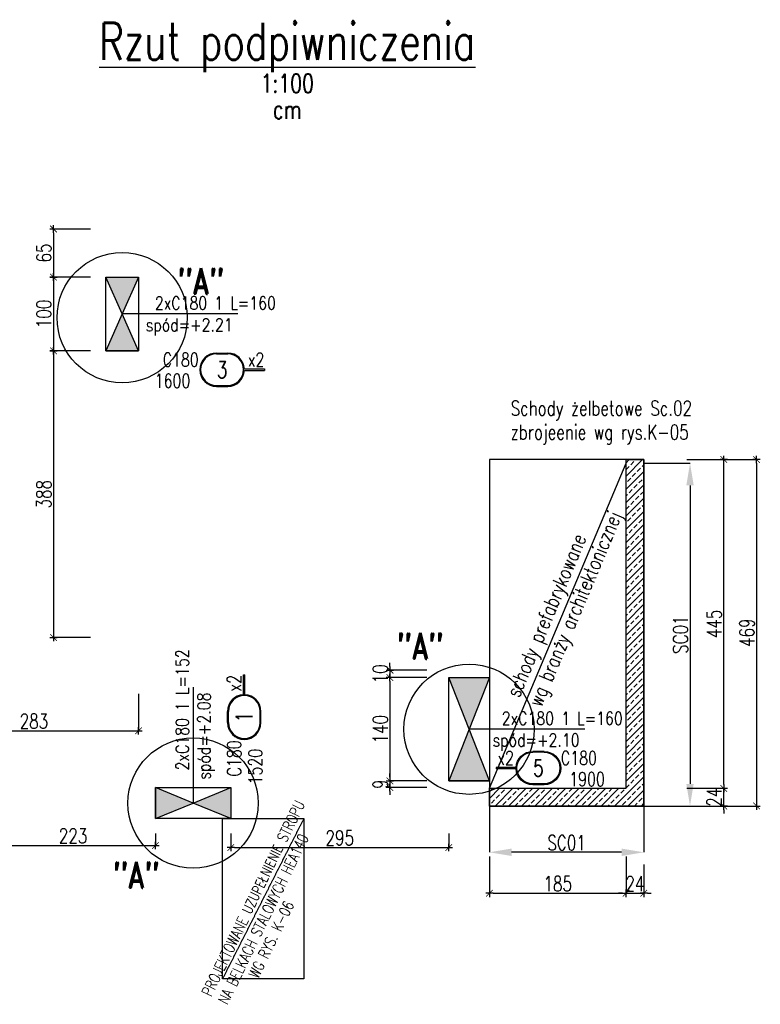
# Model space of a CAD drawing. Header units: millimetres. Extents: x 136919 to 160325, y -19528 to -8134.
# Tile 11 of 22: x 142960 to 143963, y -10653 to -9321. Entities that reach past the tile are written whole.
import ezdxf
from ezdxf.enums import TextEntityAlignment as Align

# ---------------------------------------------------------------- set-up
doc = ezdxf.new("R2010")
doc.units = ezdxf.units.MM
doc.header["$LTSCALE"] = 0.1
doc.linetypes.add('HIDDEN', pattern=[9.525, 6.35, -3.175])
for name, color, linetype in [('tkd_detale', 61, 'Continuous'), ('tkd_hacz', 5, 'Continuous'), ('tkd_nadproże_opis', 7, 'Continuous'), ('tkd_obrys', 3, 'Continuous'), ('tkd_opis', 7, 'Continuous'), ('tkd_opis ścian', 7, 'Continuous'), ('tkd_opisy_pomoce', 140, 'Continuous'), ('tkd_otwory_SC', 33, 'Continuous'), ('tkd_przerywane', 8, 'HIDDEN'), ('tkd_solid_ot_SC', 253, 'Continuous'), ('tkd_stal_opis', 33, 'Continuous'), ('tkd_txt015', 5, 'Continuous'), ('tkd_txt020', 6, 'Continuous'), ('tkd_wym', 1, 'Continuous'), ('tkd_zliczacz', 8, 'Continuous'), ('tkd_żelbet0', 4, 'Continuous')]:
    doc.layers.add(name, color=color, linetype=linetype)
doc.styles.add('TKD_1TXT', font='simplex.shx', dxfattribs={"width": 0.75, "height": 0.25})
doc.styles.add('TKD_2TXT', font='romand.shx', dxfattribs={"width": 0.75, "height": 0.25})
doc.styles.add('tkd_2txt015', font='romand.shx', dxfattribs={"width": 0.75, "height": 15})
doc.styles.add('tkd_2txt020', font='romand.shx', dxfattribs={"width": 0.75, "height": 5})
doc.styles.add('TKD_stal', font='simplex.shx', dxfattribs={"width": 0.75, "height": 0.25, "bigfont": 'bigfont.shx'})
doc.styles.add('tkd_txt0', font='simplex.shx', dxfattribs={"width": 0.75})
doc.styles.add('tkd_zbr1', font='simplex.shx', dxfattribs={"width": 0.75})
doc.styles.add('TXT25', font='simplex.shx', dxfattribs={"width": 0.8})
doc.dimstyles.new('tkd_1-100cm[cm]', dxfattribs={"dimtxt": 20, "dimasz": 5, "dimexe": 0, "dimexo": 20, "dimgap": 3, "dimtad": 1, "dimdec": 1, "dimrnd": 0.5, "dimtxsty": 'tkd_txt0', "dimblk": 'tkd_dim_arrow', "dimcen": 2.5, "dimclrd": 1, "dimclrt": 7, "dimadec": 0, "dimazin": 0, "dimtfac": 1, "dimtdec": 1, "dimtix": 1, "dimtmove": 1, "dimatfit": 3, "dimfxl": 50, "dimfxlon": 1, "dimtvp": 0.02, "dimarcsym": 0})
doc.dimstyles.new('tkd_zakresy_prz', dxfattribs={"dimtxt": 22, "dimasz": 40, "dimexe": 0, "dimexo": 0, "dimgap": 3, "dimtad": 1, "dimdec": 0, "dimrnd": 1, "dimtxsty": 'tkd_zbr1', "dimcen": 2.5, "dimclrt": 7, "dimadec": 0, "dimazin": 0, "dimtfac": 1, "dimtdec": 1, "dimtix": 1, "dimtmove": 1, "dimatfit": 3, "dimfxl": 1, "dimtvp": 0.02, "dimarcsym": 0})

# ---------------------------------------------------------------- blocks, each defined once
blk = doc.blocks.new('tkd_opis_050')
at = {"color": 3, "style": 'TKD_1TXT', "width": 0.75}
blk.add_attdef('NAZWA', text='', height=0.5, dxfattribs=at).set_placement((0.014, 0), align=Align.CENTER)
at = {"color": 7, "style": 'TKD_1TXT', "width": 0.75}
for tag, p in [('UWAGA1', (0.014, -0.443)), ('UWAGA2', (0.014, -0.797)), ('UWAGA3', (0.014, -1.146))]:
    blk.add_attdef(tag, text='', height=0.25, dxfattribs=at).set_placement(p, align=Align.CENTER)
blk = doc.blocks.new('tkd_nadproże_opis')
at = {"color": 1}
blk.add_line((2.239, 0), (0, 0), dxfattribs=at)
at = {"color": 7, "style": 'TXT25', "width": 0.8}
blk.add_attdef('%%RS=', text='', height=0.25, dxfattribs=at).set_placement((1.093, 0.186), align=Align.MIDDLE_RIGHT)
blk.add_attdef('+10.00', text='', height=0.25, dxfattribs=at).set_placement((1.154, 0.186), align=Align.MIDDLE_LEFT)
blk = doc.blocks.new('tkd_stal_wykaz_new')
for p, q in [((0.301, 0.301), (0.504, 0.301)), ((0.301, 0.286), (0.504, 0.286)), ((0.806, 0.013), (1.166, 0.013)), ((1.166, 0.013), (1.166, -0.013)), ((0.806, -0.013), (1.166, -0.013)), ((0.301, -0.286), (0.504, -0.286)), ((0.301, -0.301), (0.504, -0.301))]:
    blk.add_line(p, q)
for centre, radius, start, end in [((0.301, 0), 0.301, 90, 270), ((0.301, 0), 0.286, 90, 270), ((0.504, 0), 0.301, 2.3881, 90), ((0.504, 0), 0.286, 270, 90), ((0.504, 0), 0.301, 270, 357.6119)]:
    blk.add_arc(centre, radius, start, end)
at = {"color": 7, "style": 'TKD_stal', "width": 0.75}
for tag, p in [('PROFIL', (-0.019, 0.056)), ('DŁUGOŚĆ', (-0.171, -0.325))]:
    blk.add_attdef(tag, text='', height=0.25, dxfattribs=at).set_placement(p, align=Align.RIGHT)
blk.add_attdef('OPIS_DODATKOWY', (0.866, 0.056), '', height=0.25, dxfattribs=at)
at = {"color": 2, "style": 'TKD_2TXT', "width": 0.75}
blk.add_attdef('1', text='', height=0.3, dxfattribs=at).set_placement((0.403, 0), align=Align.MIDDLE_CENTER)
at = {"color": 6, "style": 'TKD_stal', "width": 0.75}
blk.add_attdef('UWAGI', text='', height=0.175, dxfattribs=at).set_placement((-0.285, -0.569), align=Align.RIGHT)
at = {"color": 7, "style": 'TKD_stal', "width": 0.75, "flags": 1}
for tag, p in [('STAL', (-0.585, -0.925)), ('SZTUK', (-0.628, -1.283)), ('MASA_JEDN', (-0.628, -1.667)), ('POW_MAL', (-0.628, -2.054)), ('KOMENTARZ', (-0.628, -2.387))]:
    blk.add_attdef(tag, text='', height=0.25, dxfattribs=at).set_placement(p, align=Align.CENTER)
blk = doc.blocks.new('tkd_dim_arrow')
for p, q in [((-1, 0), (1, 0)), ((0, -1), (0, 1))]:
    blk.add_line(p, q)
at = {"const_width": 0.2}
blk.add_lwpolyline([(-0.9, -0.9), (0.9, 0.9)], dxfattribs=at)
blk = doc.blocks.new('*D2556')
at = {"layer": 'DEFPOINTS', "color": 0, "transparency": 16777216}
for p in [(142838.1, -10201.1), (143121.1, -10201.1), (143121.1, -10283.2)]:
    blk.add_point(p, dxfattribs=at)
at = {"layer": 'tkd_wym', "color": 0, "lineweight": -2, "transparency": 16777216}
for p, q in [((142838.1, -10233.2), (142838.1, -10283.2)), ((143121.1, -10233.2), (143121.1, -10283.2))]:
    blk.add_line(p, q, dxfattribs=at)
at = {"layer": 'tkd_wym', "color": 1, "lineweight": -2, "transparency": 16777216}
blk.add_line((142843.1, -10283.2), (143116.1, -10283.2), dxfattribs=at)
at = {"layer": 'tkd_wym', "color": 1, "lineweight": -2, "transparency": 16777216, "xscale": 5, "yscale": 5, "zscale": 5, "rotation": 180}
blk.add_blockref('tkd_dim_arrow', (142838.1, -10283.2), dxfattribs=at)
at = {"layer": 'tkd_wym', "color": 1, "lineweight": -2, "transparency": 16777216, "xscale": 5, "yscale": 5, "zscale": 5}
blk.add_blockref('tkd_dim_arrow', (143121.1, -10283.2), dxfattribs=at)
at = {"layer": 'tkd_wym', "color": 7, "transparency": 16777216, "insert": (142979.6, -10270.2), "char_height": 20, "attachment_point": 5, "style": 'tkd_txt0'}
blk.add_mtext('283', dxfattribs=at)
blk = doc.blocks.new('*D2557')
at = {"layer": 'DEFPOINTS', "color": 0, "transparency": 16777216}
for p in [(143541.1, -10201.1), (143461.5, -10211.1), (143541.1, -10211.1)]:
    blk.add_point(p, dxfattribs=at)
at = {"layer": 'tkd_wym', "color": 1, "lineweight": -2, "transparency": 16777216}
for p, q in [((143461.5, -10196.1), (143461.5, -10191.1)), ((143461.5, -10201.1), (143461.5, -10211.1)), ((143461.5, -10216.1), (143461.5, -10221.1))]:
    blk.add_line(p, q, dxfattribs=at)
at = {"layer": 'tkd_wym', "color": 0, "lineweight": -2, "transparency": 16777216}
for p, q in [((143511.5, -10201.1), (143461.5, -10201.1)), ((143511.5, -10211.1), (143461.5, -10211.1))]:
    blk.add_line(p, q, dxfattribs=at)
at = {"layer": 'tkd_wym', "color": 1, "lineweight": -2, "transparency": 16777216, "xscale": 5, "yscale": 5, "zscale": 5}
for p, rotation in [((143461.5, -10201.1), 270), ((143461.5, -10211.1), 90)]:
    blk.add_blockref('tkd_dim_arrow', p, dxfattribs=dict(at, rotation=rotation))
at = {"layer": 'tkd_wym', "color": 7, "transparency": 16777216, "insert": (143448.5, -10206.1), "char_height": 20, "attachment_point": 5, "rotation": 90, "style": 'tkd_txt0'}
blk.add_mtext('10', dxfattribs=at)
blk = doc.blocks.new('*D2558')
at = {"layer": 'DEFPOINTS', "color": 0, "transparency": 16777216}
for p in [(143541.1, -10211.1), (143461.5, -10351.1), (143541.1, -10351.1)]:
    blk.add_point(p, dxfattribs=at)
at = {"layer": 'tkd_wym', "color": 0, "lineweight": -2, "transparency": 16777216}
for p, q in [((143511.5, -10211.1), (143461.5, -10211.1)), ((143511.5, -10351.1), (143461.5, -10351.1))]:
    blk.add_line(p, q, dxfattribs=at)
at = {"layer": 'tkd_wym', "color": 1, "lineweight": -2, "transparency": 16777216}
blk.add_line((143461.5, -10216.1), (143461.5, -10346.1), dxfattribs=at)
at = {"layer": 'tkd_wym', "color": 1, "lineweight": -2, "transparency": 16777216, "xscale": 5, "yscale": 5, "zscale": 5}
for p, rotation in [((143461.5, -10211.1), 90), ((143461.5, -10351.1), 270)]:
    blk.add_blockref('tkd_dim_arrow', p, dxfattribs=dict(at, rotation=rotation))
at = {"layer": 'tkd_wym', "color": 7, "transparency": 16777216, "insert": (143448.5, -10281.1), "char_height": 20, "attachment_point": 5, "rotation": 90, "style": 'tkd_txt0'}
blk.add_mtext('140', dxfattribs=at)
blk = doc.blocks.new('*D2559')
at = {"layer": 'DEFPOINTS', "color": 0, "transparency": 16777216}
for p in [(143541.1, -10351.1), (143461.5, -10360.1), (143541.1, -10360.1)]:
    blk.add_point(p, dxfattribs=at)
at = {"layer": 'tkd_wym', "color": 1, "lineweight": -2, "transparency": 16777216}
for p, q in [((143461.5, -10346.1), (143461.5, -10341.1)), ((143461.5, -10351.1), (143461.5, -10360.1)), ((143461.5, -10365.1), (143461.5, -10370.1))]:
    blk.add_line(p, q, dxfattribs=at)
at = {"layer": 'tkd_wym', "color": 0, "lineweight": -2, "transparency": 16777216}
for p, q in [((143511.5, -10351.1), (143461.5, -10351.1)), ((143511.5, -10360.1), (143461.5, -10360.1))]:
    blk.add_line(p, q, dxfattribs=at)
at = {"layer": 'tkd_wym', "color": 1, "lineweight": -2, "transparency": 16777216, "xscale": 5, "yscale": 5, "zscale": 5}
for p, rotation in [((143461.5, -10351.1), 270), ((143461.5, -10360.1), 90)]:
    blk.add_blockref('tkd_dim_arrow', p, dxfattribs=dict(at, rotation=rotation))
at = {"layer": 'tkd_wym', "color": 7, "transparency": 16777216, "insert": (143448.5, -10355.6), "char_height": 20, "attachment_point": 5, "rotation": 90, "style": 'tkd_txt0'}
blk.add_mtext('9', dxfattribs=at)
blk = doc.blocks.new('*D2560')
at = {"layer": 'DEFPOINTS', "color": 0, "transparency": 16777216}
for p in [(143077.1, -9604.1), (143006.1, -9669.1), (143077.1, -9669.1)]:
    blk.add_point(p, dxfattribs=at)
at = {"layer": 'tkd_wym', "color": 0, "lineweight": -2, "transparency": 16777216}
for p, q in [((143056.1, -9604.1), (143006.1, -9604.1)), ((143056.1, -9669.1), (143006.1, -9669.1))]:
    blk.add_line(p, q, dxfattribs=at)
at = {"layer": 'tkd_wym', "color": 1, "lineweight": -2, "transparency": 16777216}
blk.add_line((143006.1, -9609.1), (143006.1, -9664.1), dxfattribs=at)
at = {"layer": 'tkd_wym', "color": 1, "lineweight": -2, "transparency": 16777216, "xscale": 5, "yscale": 5, "zscale": 5}
for p, rotation in [((143006.1, -9604.1), 90), ((143006.1, -9669.1), 270)]:
    blk.add_blockref('tkd_dim_arrow', p, dxfattribs=dict(at, rotation=rotation))
at = {"layer": 'tkd_wym', "color": 7, "transparency": 16777216, "insert": (142993.1, -9636.6), "char_height": 20, "attachment_point": 5, "rotation": 90, "style": 'tkd_txt0'}
blk.add_mtext('65', dxfattribs=at)
blk = doc.blocks.new('*D2561')
at = {"layer": 'DEFPOINTS', "color": 0, "transparency": 16777216}
for p in [(143077.1, -9669.1), (143006.1, -9769.1), (143077.1, -9769.1)]:
    blk.add_point(p, dxfattribs=at)
at = {"layer": 'tkd_wym', "color": 0, "lineweight": -2, "transparency": 16777216}
for p, q in [((143056.1, -9669.1), (143006.1, -9669.1)), ((143056.1, -9769.1), (143006.1, -9769.1))]:
    blk.add_line(p, q, dxfattribs=at)
at = {"layer": 'tkd_wym', "color": 1, "lineweight": -2, "transparency": 16777216}
blk.add_line((143006.1, -9674.1), (143006.1, -9764.1), dxfattribs=at)
at = {"layer": 'tkd_wym', "color": 1, "lineweight": -2, "transparency": 16777216, "xscale": 5, "yscale": 5, "zscale": 5}
for p, rotation in [((143006.1, -9669.1), 90), ((143006.1, -9769.1), 270)]:
    blk.add_blockref('tkd_dim_arrow', p, dxfattribs=dict(at, rotation=rotation))
at = {"layer": 'tkd_wym', "color": 7, "transparency": 16777216, "insert": (142993.1, -9719.1), "char_height": 20, "attachment_point": 5, "rotation": 90, "style": 'tkd_txt0'}
blk.add_mtext('100', dxfattribs=at)
blk = doc.blocks.new('*D2562')
at = {"layer": 'DEFPOINTS', "color": 0, "transparency": 16777216}
for p in [(143077.1, -9769.1), (143006.1, -10157.1), (143077.1, -10157.1)]:
    blk.add_point(p, dxfattribs=at)
at = {"layer": 'tkd_wym', "color": 0, "lineweight": -2, "transparency": 16777216}
for p, q in [((143056.1, -9769.1), (143006.1, -9769.1)), ((143056.1, -10157.1), (143006.1, -10157.1))]:
    blk.add_line(p, q, dxfattribs=at)
at = {"layer": 'tkd_wym', "color": 1, "lineweight": -2, "transparency": 16777216}
blk.add_line((143006.1, -9774.1), (143006.1, -10152.1), dxfattribs=at)
at = {"layer": 'tkd_wym', "color": 1, "lineweight": -2, "transparency": 16777216, "xscale": 5, "yscale": 5, "zscale": 5}
for p, rotation in [((143006.1, -9769.1), 90), ((143006.1, -10157.1), 270)]:
    blk.add_blockref('tkd_dim_arrow', p, dxfattribs=dict(at, rotation=rotation))
at = {"layer": 'tkd_wym', "color": 7, "transparency": 16777216, "insert": (142993.1, -9963.1), "char_height": 20, "attachment_point": 5, "rotation": 90, "style": 'tkd_txt0'}
blk.add_mtext('388', dxfattribs=at)
blk = doc.blocks.new('*D2569')
at = {"layer": 'DEFPOINTS', "color": 0, "transparency": 16777216}
for p in [(142921.1, -10402.1), (143144.1, -10402.1), (143144.1, -10438.5)]:
    blk.add_point(p, dxfattribs=at)
at = {"layer": 'tkd_wym', "color": 0, "lineweight": -2, "transparency": 16777216}
for p, q in [((142921.1, -10422.1), (142921.1, -10438.5)), ((143144.1, -10422.1), (143144.1, -10438.5))]:
    blk.add_line(p, q, dxfattribs=at)
at = {"layer": 'tkd_wym', "color": 1, "lineweight": -2, "transparency": 16777216}
blk.add_line((142926.1, -10438.5), (143139.1, -10438.5), dxfattribs=at)
at = {"layer": 'tkd_wym', "color": 1, "lineweight": -2, "transparency": 16777216, "xscale": 5, "yscale": 5, "zscale": 5, "rotation": 180}
blk.add_blockref('tkd_dim_arrow', (142921.1, -10438.5), dxfattribs=at)
at = {"layer": 'tkd_wym', "color": 1, "lineweight": -2, "transparency": 16777216, "xscale": 5, "yscale": 5, "zscale": 5}
blk.add_blockref('tkd_dim_arrow', (143144.1, -10438.5), dxfattribs=at)
at = {"layer": 'tkd_wym', "color": 7, "transparency": 16777216, "insert": (143032.6, -10425.5), "char_height": 20, "attachment_point": 5, "style": 'tkd_txt0'}
blk.add_mtext('223', dxfattribs=at)
blk = doc.blocks.new('*D2570')
at = {"layer": 'DEFPOINTS', "color": 0, "transparency": 16777216}
for p in [(143246.1, -10402.1), (143541.1, -10402.1), (143541.1, -10441.3)]:
    blk.add_point(p, dxfattribs=at)
at = {"layer": 'tkd_wym', "color": 0, "lineweight": -2, "transparency": 16777216}
for p, q in [((143246.1, -10422.1), (143246.1, -10441.3)), ((143541.1, -10422.1), (143541.1, -10441.3))]:
    blk.add_line(p, q, dxfattribs=at)
at = {"layer": 'tkd_wym', "color": 1, "lineweight": -2, "transparency": 16777216}
blk.add_line((143251.1, -10441.3), (143536.1, -10441.3), dxfattribs=at)
at = {"layer": 'tkd_wym', "color": 1, "lineweight": -2, "transparency": 16777216, "xscale": 5, "yscale": 5, "zscale": 5, "rotation": 180}
blk.add_blockref('tkd_dim_arrow', (143246.1, -10441.3), dxfattribs=at)
at = {"layer": 'tkd_wym', "color": 1, "lineweight": -2, "transparency": 16777216, "xscale": 5, "yscale": 5, "zscale": 5}
blk.add_blockref('tkd_dim_arrow', (143541.1, -10441.3), dxfattribs=at)
at = {"layer": 'tkd_wym', "color": 7, "transparency": 16777216, "insert": (143393.6, -10428.3), "char_height": 20, "attachment_point": 5, "style": 'tkd_txt0'}
blk.add_mtext('295', dxfattribs=at)
blk = doc.blocks.new('*D2571')
at = {"layer": 'DEFPOINTS', "color": 0, "transparency": 16777216}
for p in [(143596.1, -10420.4), (143781.1, -10420.4), (143781.1, -10503.2)]:
    blk.add_point(p, dxfattribs=at)
at = {"layer": 'tkd_wym', "color": 0, "lineweight": -2, "transparency": 16777216}
for p, q in [((143596.1, -10453.2), (143596.1, -10503.2)), ((143781.1, -10453.2), (143781.1, -10503.2))]:
    blk.add_line(p, q, dxfattribs=at)
at = {"layer": 'tkd_wym', "color": 1, "lineweight": -2, "transparency": 16777216}
blk.add_line((143601.1, -10503.2), (143776.1, -10503.2), dxfattribs=at)
at = {"layer": 'tkd_wym', "color": 1, "lineweight": -2, "transparency": 16777216, "xscale": 5, "yscale": 5, "zscale": 5, "rotation": 180}
blk.add_blockref('tkd_dim_arrow', (143596.1, -10503.2), dxfattribs=at)
at = {"layer": 'tkd_wym', "color": 1, "lineweight": -2, "transparency": 16777216, "xscale": 5, "yscale": 5, "zscale": 5}
blk.add_blockref('tkd_dim_arrow', (143781.1, -10503.2), dxfattribs=at)
at = {"layer": 'tkd_wym', "color": 7, "transparency": 16777216, "insert": (143688.6, -10490.2), "char_height": 20, "attachment_point": 5, "style": 'tkd_txt0'}
blk.add_mtext('185', dxfattribs=at)
blk = doc.blocks.new('*D2572')
at = {"layer": 'DEFPOINTS', "color": 0, "transparency": 16777216}
for p in [(143781.1, -10420.4), (143805.1, -10444.4), (143805.1, -10503.2)]:
    blk.add_point(p, dxfattribs=at)
at = {"layer": 'tkd_wym', "color": 0, "lineweight": -2, "transparency": 16777216}
for p, q in [((143781.1, -10453.2), (143781.1, -10503.2)), ((143805.1, -10464.4), (143805.1, -10503.2))]:
    blk.add_line(p, q, dxfattribs=at)
at = {"layer": 'tkd_wym', "color": 1, "lineweight": -2, "transparency": 16777216}
for p, q in [((143776.1, -10503.2), (143771.1, -10503.2)), ((143781.1, -10503.2), (143805.1, -10503.2)), ((143810.1, -10503.2), (143815.1, -10503.2))]:
    blk.add_line(p, q, dxfattribs=at)
at = {"layer": 'tkd_wym', "color": 1, "lineweight": -2, "transparency": 16777216, "xscale": 5, "yscale": 5, "zscale": 5}
blk.add_blockref('tkd_dim_arrow', (143781.1, -10503.2), dxfattribs=at)
at = {"layer": 'tkd_wym', "color": 1, "lineweight": -2, "transparency": 16777216, "xscale": 5, "yscale": 5, "zscale": 5, "rotation": 180}
blk.add_blockref('tkd_dim_arrow', (143805.1, -10503.2), dxfattribs=at)
at = {"layer": 'tkd_wym', "color": 7, "transparency": 16777216, "insert": (143793.1, -10490.2), "char_height": 20, "attachment_point": 5, "style": 'tkd_txt0'}
blk.add_mtext('24', dxfattribs=at)
blk = doc.blocks.new('*D2573')
at = {"layer": 'DEFPOINTS', "color": 0, "transparency": 16777216}
for p in [(143801, -10361.1), (143913.4, -10361.1), (143825, -10385.1)]:
    blk.add_point(p, dxfattribs=at)
at = {"layer": 'tkd_wym', "color": 1, "lineweight": -2, "transparency": 16777216}
for p, q in [((143913.4, -10356.1), (143913.4, -10351.1)), ((143913.4, -10385.1), (143913.4, -10361.1)), ((143913.4, -10390.1), (143913.4, -10395.1))]:
    blk.add_line(p, q, dxfattribs=at)
at = {"layer": 'tkd_wym', "color": 0, "lineweight": -2, "transparency": 16777216}
for p, q in [((143863.4, -10361.1), (143913.4, -10361.1)), ((143863.4, -10385.1), (143913.4, -10385.1))]:
    blk.add_line(p, q, dxfattribs=at)
at = {"layer": 'tkd_wym', "color": 1, "lineweight": -2, "transparency": 16777216, "xscale": 5, "yscale": 5, "zscale": 5}
for p, rotation in [((143913.4, -10361.1), 270), ((143913.4, -10385.1), 90)]:
    blk.add_blockref('tkd_dim_arrow', p, dxfattribs=dict(at, rotation=rotation))
at = {"layer": 'tkd_wym', "color": 7, "transparency": 16777216, "insert": (143900.4, -10373.1), "char_height": 20, "attachment_point": 5, "rotation": 90, "style": 'tkd_txt0'}
blk.add_mtext('24', dxfattribs=at)
blk = doc.blocks.new('*D2574')
at = {"layer": 'DEFPOINTS', "color": 0, "transparency": 16777216}
for p in [(143805.1, -9916.1), (143913.4, -9916.1), (143825, -10361.1)]:
    blk.add_point(p, dxfattribs=at)
at = {"layer": 'tkd_wym', "color": 0, "lineweight": -2, "transparency": 16777216}
for p, q in [((143863.4, -9916.1), (143913.4, -9916.1)), ((143863.4, -10361.1), (143913.4, -10361.1))]:
    blk.add_line(p, q, dxfattribs=at)
at = {"layer": 'tkd_wym', "color": 1, "lineweight": -2, "transparency": 16777216}
blk.add_line((143913.4, -10356.1), (143913.4, -9921.1), dxfattribs=at)
at = {"layer": 'tkd_wym', "color": 1, "lineweight": -2, "transparency": 16777216, "xscale": 5, "yscale": 5, "zscale": 5}
for p, rotation in [((143913.4, -9916.1), 90), ((143913.4, -10361.1), 270)]:
    blk.add_blockref('tkd_dim_arrow', p, dxfattribs=dict(at, rotation=rotation))
at = {"layer": 'tkd_wym', "color": 7, "transparency": 16777216, "insert": (143900.4, -10138.6), "char_height": 20, "attachment_point": 5, "rotation": 90, "style": 'tkd_txt0'}
blk.add_mtext('445', dxfattribs=at)
blk = doc.blocks.new('*D2575')
at = {"layer": 'DEFPOINTS', "color": 0, "transparency": 16777216}
for p in [(143805.1, -9916.1), (143825, -10385.1), (143957.8, -10385.1)]:
    blk.add_point(p, dxfattribs=at)
at = {"layer": 'tkd_wym', "color": 0, "lineweight": -2, "transparency": 16777216}
for p, q in [((143907.8, -9916.1), (143957.8, -9916.1)), ((143907.8, -10385.1), (143957.8, -10385.1))]:
    blk.add_line(p, q, dxfattribs=at)
at = {"layer": 'tkd_wym', "color": 1, "lineweight": -2, "transparency": 16777216}
blk.add_line((143957.8, -9921.1), (143957.8, -10380.1), dxfattribs=at)
at = {"layer": 'tkd_wym', "color": 1, "lineweight": -2, "transparency": 16777216, "xscale": 5, "yscale": 5, "zscale": 5}
for p, rotation in [((143957.8, -9916.1), 90), ((143957.8, -10385.1), 270)]:
    blk.add_blockref('tkd_dim_arrow', p, dxfattribs=dict(at, rotation=rotation))
at = {"layer": 'tkd_wym', "color": 7, "transparency": 16777216, "insert": (143944.8, -10150.6), "char_height": 20, "attachment_point": 5, "rotation": 90, "style": 'tkd_txt0'}
blk.add_mtext('469', dxfattribs=at)
blk = doc.blocks.new('*D2595')
at = {"layer": 'DEFPOINTS', "color": 0, "transparency": 16777216}
for p in [(143805.1, -9921.1), (143805.1, -10385.1), (143867.7, -10385.1, 0)]:
    blk.add_point(p, dxfattribs=at)
at = {"layer": 'tkd_opis ścian', "color": 0, "lineweight": -2, "transparency": 16777216}
for p, q in [((143805.1, -9921.1, 0), (143867.7, -9921.1, 0)), ((143867.7, -9951.1, 0), (143867.7, -10355.1, 0)), ((143805.1, -10385.1, 0), (143867.7, -10385.1, 0))]:
    blk.add_line(p, q, dxfattribs=at)
at = {"layer": 'tkd_opis ścian', "color": 0, "transparency": 16777216}
for points in [[(143862.7, -9951.1, 0), (143872.7, -9951.1, 0), (143867.7, -9921.1, 0)], [(143862.7, -10355.1, 0), (143872.7, -10355.1, 0), (143867.7, -10385.1, 0)]]:
    blk.add_solid(points, dxfattribs=at)
at = {"layer": 'tkd_opis ścian', "color": 7, "transparency": 16777216, "insert": (143854.7, -10153.1, 0), "char_height": 20, "attachment_point": 5, "rotation": 90, "style": 'tkd_zbr1'}
blk.add_mtext('SC01', dxfattribs=at)
blk = doc.blocks.new('*D2596')
at = {"layer": 'DEFPOINTS', "color": 0, "transparency": 16777216}
for p in [(143596.1, -10385.1, 0), (143805.1, -10385.1), (143596.1, -10447.7, 0)]:
    blk.add_point(p, dxfattribs=at)
at = {"layer": 'tkd_opis ścian', "color": 0, "lineweight": -2, "transparency": 16777216}
for p, q in [((143596.1, -10385.1, 0), (143596.1, -10447.7, 0)), ((143805.1, -10385.1, 0), (143805.1, -10447.7, 0)), ((143775.1, -10447.7, 0), (143626.1, -10447.7, 0))]:
    blk.add_line(p, q, dxfattribs=at)
at = {"layer": 'tkd_opis ścian', "color": 0, "transparency": 16777216}
for points in [[(143626.1, -10442.7, 0), (143626.1, -10452.7, 0), (143596.1, -10447.7, 0)], [(143775.1, -10442.7, 0), (143775.1, -10452.7, 0), (143805.1, -10447.7, 0)]]:
    blk.add_solid(points, dxfattribs=at)
at = {"layer": 'tkd_opis ścian', "color": 7, "transparency": 16777216, "insert": (143700.6, -10434.7, 0), "char_height": 20, "attachment_point": 5, "style": 'tkd_zbr1'}
blk.add_mtext('SC01', dxfattribs=at)
blk = doc.blocks.new('tkd_zliczacz')
at = {"color": 2, "style": 'TKD_2TXT', "width": 0.75}
blk.add_attdef('NAZWA', text='', height=0.35, dxfattribs=at).set_placement((0.033, 0.463), align=Align.CENTER)
at = {"color": 7, "style": 'TKD_1TXT', "width": 0.75}
blk.add_attdef('UWAGA', text='', height=0.25, dxfattribs=at).set_placement((0.033, 0.02), align=Align.CENTER)
at = {"color": 7, "style": 'TKD_1TXT', "width": 0.75, "flags": 1}
blk.add_attdef('SZTUK', text='', height=0.25, dxfattribs=at).set_placement((0.033, -0.334), align=Align.CENTER)

msp = doc.modelspace()

# ---------------------------------------------------------------- hatches: boundary and pattern name
at = {"layer": 'tkd_hacz'}
h = msp.add_hatch(dxfattribs=at)
h.set_pattern_fill('ANSI33', color=256, scale=2)
h.set_pattern_definition([(45, (-417.594, -1e-10), (-8.9802561, 8.9802561), []), (45, (-408.613, -1e-10), (-8.9802561, 8.9802561), [6.35, -3.175])])
h.paths.add_polyline_path([(143805.07, -9916.1), (143781.07, -9916.1), (143781.07, -10361.1), (143596.07, -10361.1), (143596.07, -10385.1), (143805.07, -10385.1)])
at = {"layer": 'tkd_solid_ot_SC'}
h = msp.add_hatch(color=256, dxfattribs=at)
h.dxf.hatch_style = 1
h.paths.add_polyline_path([(143077.07, -9669.1), (143121.07, -9669.1), (143099.07, -9719.1)])
h = msp.add_hatch(color=256, dxfattribs=at)
h.dxf.hatch_style = 1
h.paths.add_polyline_path([(143077.07, -9769.1), (143121.07, -9769.1), (143099.07, -9719.1)])
h = msp.add_hatch(color=256, dxfattribs=at)
h.dxf.hatch_style = 1
h.paths.add_polyline_path([(143541.07, -10211.1), (143596.07, -10211.1), (143568.57, -10281.1)])
h = msp.add_hatch(color=256, dxfattribs=at)
h.dxf.hatch_style = 1
h.paths.add_polyline_path([(143541.07, -10351.1), (143596.07, -10351.1), (143568.57, -10281.1)])
h = msp.add_hatch(color=256, dxfattribs=at)
h.dxf.hatch_style = 1
h.paths.add_polyline_path([(143144.07, -10360.1), (143144.07, -10402.1), (143195.07, -10381.1)])
h = msp.add_hatch(color=256, dxfattribs=at)
h.dxf.hatch_style = 1
h.paths.add_polyline_path([(143246.07, -10360.1), (143246.07, -10402.1), (143195.07, -10381.1)])

# ---------------------------------------------------------------- linework, layer by layer
at = {"layer": 'tkd_detale'}
for centre in [(143099.07, -9724.1), (143568.57, -10281.1), (143195.07, -10381.1)]:
    msp.add_circle(centre, 88.15, dxfattribs=at)
at = {"layer": 'tkd_obrys'}
msp.add_lwpolyline([(143235.07, -10619.1), (143235.07, -10402.1), (143345.07, -10402.1), (143345.07, -10619.1), (143235.07, -10619.1)], dxfattribs=at)
at = {"layer": 'tkd_opisy_pomoce'}
msp.add_line((143596.07, -10361.1), (143781.07, -9921.1), dxfattribs=at)
at = {"layer": 'tkd_otwory_SC'}
for points in [[(143077.07, -9769.1), (143077.07, -9669.1), (143121.07, -9669.1), (143121.07, -9769.1), (143077.07, -9769.1)], [(143077.07, -9669.1), (143121.07, -9669.1), (143099.07, -9719.1), (143077.07, -9669.1)], [(143077.07, -9769.1), (143121.07, -9769.1), (143099.07, -9719.1), (143077.07, -9769.1)], [(143541.07, -10351.1), (143541.07, -10211.1), (143596.07, -10211.1), (143596.07, -10351.1), (143541.07, -10351.1)], [(143541.07, -10211.1), (143596.07, -10211.1), (143568.57, -10281.1), (143541.07, -10211.1)], [(143541.07, -10351.1), (143596.07, -10351.1), (143568.57, -10281.1), (143541.07, -10351.1)], [(143144.07, -10360.1), (143246.07, -10360.1), (143246.07, -10402.1), (143144.07, -10402.1), (143144.07, -10360.1)], [(143144.07, -10360.1), (143144.07, -10402.1), (143195.07, -10381.1), (143144.07, -10360.1)], [(143246.07, -10360.1), (143246.07, -10402.1), (143195.07, -10381.1), (143246.07, -10360.1)]]:
    msp.add_lwpolyline(points, dxfattribs=at)
at = {"layer": 'tkd_przerywane'}
msp.add_lwpolyline([(143235.07, -10619.1), (143345.07, -10402.1)], dxfattribs=at)
at = {"layer": 'tkd_żelbet0'}
msp.add_lwpolyline([(143596.07, -10361.1), (143781.07, -10361.1), (143781.07, -9916.1), (143805.07, -9916.1), (143805.07, -10385.1), (143596.07, -10385.1), (143596.07, -10361.1)], dxfattribs=at)
at = {"layer": 'tkd_żelbet0', "elevation": 0}
msp.add_lwpolyline([(143596.07, -10385.1), (143805.07, -10385.1), (143805.07, -9916.1), (143596.07, -9916.1)], close=True, dxfattribs=at)

# ---------------------------------------------------------------- block references
at = {"layer": 'tkd_nadproże_opis'}
ref = msp.add_blockref('tkd_nadproże_opis', (143099.07, -9719.1), dxfattribs=dict(at, xscale=70.00000000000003, yscale=70.00000000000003, zscale=70.00000000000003))
ref.add_attrib('+10.00', 'spód=+2.21', dxfattribs={"layer": '0', "color": 7, "height": 17.5, "style": 'TXT25', "width": 0.8}).set_placement((143131.07, -9733.85), align=Align.MIDDLE_LEFT)
ref.add_attrib('%%RS=', '2xC180 1 L=160', dxfattribs={"layer": '0', "color": 7, "height": 17.5, "style": 'TXT25', "width": 0.8}).set_placement((143307.17, -9704.4), align=Align.MIDDLE_RIGHT)
ref = msp.add_blockref('tkd_nadproże_opis', (143195.07, -10381.1), dxfattribs=dict(at, xscale=70.00000000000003, yscale=70.00000000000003, zscale=70.00000000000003, rotation=90))
ref.add_attrib('+10.00', 'spód=+2.08', dxfattribs={"layer": '0', "color": 7, "height": 17.5, "rotation": 90, "style": 'TXT25', "width": 0.8}).set_placement((143209.82, -10349.1), align=Align.MIDDLE_LEFT)
ref.add_attrib('%%RS=', '2xC180 1 L=152', dxfattribs={"layer": '0', "color": 7, "height": 17.5, "rotation": 90, "style": 'TXT25', "width": 0.8}).set_placement((143180.38, -10173), align=Align.MIDDLE_RIGHT)
ref = msp.add_blockref('tkd_nadproże_opis', (143568.57, -10281.1), dxfattribs=dict(at, xscale=70.00000000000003, yscale=70.00000000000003, zscale=70.00000000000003))
ref.add_attrib('+10.00', 'spód=+2.10', dxfattribs={"layer": '0', "color": 7, "height": 17.5, "style": 'TXT25', "width": 0.8}).set_placement((143600.57, -10295.85), align=Align.MIDDLE_LEFT)
ref.add_attrib('%%RS=', '2xC180 1 L=160', dxfattribs={"layer": '0', "color": 7, "height": 17.5, "style": 'TXT25', "width": 0.8}).set_placement((143776.67, -10266.4), align=Align.MIDDLE_RIGHT)
at = {"layer": 'tkd_opis'}
ref = msp.add_blockref('tkd_opis_050', (143321.03, -9375.12), dxfattribs=dict(at, xscale=100, yscale=100, zscale=100))
ref.add_attrib('NAZWA', '%%uRzut podpiwniczenia', dxfattribs={"layer": '0', "color": 3, "height": 50, "style": 'TKD_1TXT', "width": 0.75}).set_placement((143322.46, -9375.11), align=Align.CENTER)
ref.add_attrib('UWAGA1', '1:100', dxfattribs={"layer": '0', "color": 7, "height": 25, "style": 'TKD_1TXT', "width": 0.75}).set_placement((143322.46, -9419.45), align=Align.CENTER)
ref.add_attrib('UWAGA2', 'cm', dxfattribs={"layer": '0', "color": 7, "height": 25, "style": 'TKD_1TXT', "width": 0.75}).set_placement((143322.46, -9454.86), align=Align.CENTER)
at = {"layer": 'tkd_stal_opis', "xscale": 75, "yscale": 75, "zscale": 75}
msp.add_blockref('tkd_stal_wykaz_new', (143204.17, -9794.53), dxfattribs=at).add_auto_attribs({'PROFIL': 'C180', '1': '3', 'DŁUGOŚĆ': '1600', 'OPIS_DODATKOWY': 'x2'})
at = {"layer": 'tkd_stal_opis', "xscale": 75, "yscale": 75, "zscale": 75, "rotation": 90}
msp.add_blockref('tkd_stal_wykaz_new', (143264.3, -10294.82), dxfattribs=at).add_auto_attribs({'PROFIL': 'C180', '1': '1', 'DŁUGOŚĆ': '1520', 'OPIS_DODATKOWY': 'x2'})
at = {"layer": 'tkd_stal_opis'}
ref = msp.add_blockref('tkd_stal_wykaz_new', (143692.72, -10333.68), dxfattribs=dict(at, xscale=-75, yscale=75, zscale=75))
ref.add_attrib('PROFIL', 'C180', dxfattribs={"layer": '0', "color": 7, "height": 18.75, "style": 'TKD_stal', "width": 0.75}).set_placement((143741.72, -10329.47), align=Align.RIGHT)
ref.add_attrib('1', '5', dxfattribs={"layer": '0', "color": 2, "height": 22.5, "style": 'TKD_2TXT', "width": 0.75}).set_placement((143662.5, -10333.68), align=Align.MIDDLE_CENTER)
ref.add_attrib('DŁUGOŚĆ', '1900', dxfattribs={"layer": '0', "color": 7, "height": 18.75, "style": 'TKD_stal', "width": 0.75}).set_placement((143752.42, -10358.02), align=Align.RIGHT)
ref.add_attrib('OPIS_DODATKOWY', 'x2', (143607.01, -10329.47), dxfattribs={"layer": '0', "color": 7, "height": 18.75, "style": 'TKD_stal', "width": 0.75})
at = {"layer": 'tkd_zliczacz'}
ref = msp.add_blockref('tkd_zliczacz', (143202.24, -9738.28), dxfattribs=dict(at, xscale=100, yscale=100, zscale=100))
ref.add_attrib('NAZWA', '"A"', dxfattribs={"layer": '0', "color": 2, "height": 35, "style": 'TKD_2TXT', "width": 0.75}).set_placement((143205.56, -9691.94), align=Align.CENTER)
ref = msp.add_blockref('tkd_zliczacz', (143498.93, -10232.02), dxfattribs=dict(at, xscale=100, yscale=100, zscale=100))
ref.add_attrib('NAZWA', '"A"', dxfattribs={"layer": '0', "color": 2, "height": 35, "style": 'TKD_2TXT', "width": 0.75}).set_placement((143502.25, -10185.68), align=Align.CENTER)
ref = msp.add_blockref('tkd_zliczacz', (143114.71, -10542.05), dxfattribs=dict(at, xscale=100, yscale=100, zscale=100))
ref.add_attrib('NAZWA', '"A"', dxfattribs={"layer": '0', "color": 2, "height": 35, "style": 'TKD_2TXT', "width": 0.75}).set_placement((143118.04, -10495.72), align=Align.CENTER)

# ---------------------------------------------------------------- texts
at = {"layer": 'tkd_txt015', "style": 'tkd_2txt015', "width": 0.75}
for s, p in [('PROJEKTOWANE UZUPEŁNIENIE STROPU', (143219.62, -10644.2)), ('NA BELKACH STALOWYCH HEA140', (143241.46, -10654.83)), ('WG RYS. K-06', (143283.1, -10619.57))]:
    msp.add_text(s, height=15, rotation=64.0383, dxfattribs=at).set_placement(p)
at = {"layer": 'tkd_txt020', "style": 'tkd_2txt020', "width": 0.75}
for s, p in [('Schody żelbetowe Sc.02', (143624.91, -9856.57)), ('zbrojeenie wg rys.K-05', (143624.91, -9888.96))]:
    msp.add_text(s, height=20, dxfattribs=at).set_placement(p)
for s, p in [('wg branży architektonicznej', (143666.23, -10252.18)), ('schody prefabrykowane', (143636.38, -10239.63))]:
    msp.add_text(s, height=20, rotation=67.19546, dxfattribs=at).set_placement(p)

# ---------------------------------------------------------------- dimensions: what is measured, and where the dimension line sits
at = {"layer": 'tkd_opis ścian'}
for base, p1, p2, angle, picture, middle in [((143867.66, -10385.1, 0), (143805.07, -9921.1), (143805.07, -10385.1), 270, '*D2595', (143854.66, -10153.1, 0)), ((143596.07, -10447.68, 0), (143805.07, -10385.1), (143596.07, -10385.1, 0), 180, '*D2596', (143700.57, -10434.68, 0))]:
    dim = msp.add_linear_dim(base=base, p1=p1, p2=p2, angle=angle, text='SC01', dimstyle='tkd_zakresy_prz', override={"dimtxt": 20, "dimasz": 30}, dxfattribs=at)
    dim.commit()
    dim.dimension.update_dxf_attribs({"geometry": picture, "text_midpoint": middle})
at = {"layer": 'tkd_wym'}
for base, p1, p2, picture, middle in [((143006.15, -9669.1), (143077.07, -9604.1), (143077.07, -9669.1), '*D2560', (142993.15, -9636.6)), ((143006.15, -9769.1), (143077.07, -9669.1), (143077.07, -9769.1), '*D2561', (142993.15, -9719.1)), ((143006.15, -10157.1), (143077.07, -9769.1), (143077.07, -10157.1), '*D2562', (142993.15, -9963.1)), ((143913.41, -9916.1), (143825.04, -10361.1), (143805.07, -9916.1), '*D2574', (143900.41, -10138.6)), ((143957.85, -10385.1), (143805.07, -9916.1), (143825.04, -10385.1), '*D2575', (143944.85, -10150.6)), ((143461.51, -10211.1), (143541.07, -10201.1), (143541.07, -10211.1), '*D2557', (143448.51, -10206.1)), ((143461.51, -10351.1), (143541.07, -10211.1), (143541.07, -10351.1), '*D2558', (143448.51, -10281.1)), ((143461.51, -10360.1), (143541.07, -10351.1), (143541.07, -10360.1), '*D2559', (143448.51, -10355.6)), ((143913.41, -10361.1), (143825.04, -10385.1), (143801.04, -10361.1), '*D2573', (143900.41, -10373.1))]:
    dim = msp.add_linear_dim(base=base, p1=p1, p2=p2, angle=90, dimstyle='tkd_1-100cm[cm]', dxfattribs=at)
    dim.commit()
    dim.dimension.update_dxf_attribs({"geometry": picture, "text_midpoint": middle})
for base, p1, p2, picture, middle in [((143121.07, -10283.25), (142838.07, -10201.1), (143121.07, -10201.1), '*D2556', (142979.57, -10270.25)), ((143144.07, -10438.45), (142921.07, -10402.1), (143144.07, -10402.1), '*D2569', (143032.57, -10425.45)), ((143541.07, -10441.33), (143246.07, -10402.1), (143541.07, -10402.1), '*D2570', (143393.57, -10428.33)), ((143781.07, -10503.18), (143596.07, -10420.42), (143781.07, -10420.42), '*D2571', (143688.57, -10490.18)), ((143805.07, -10503.18), (143781.07, -10420.42), (143805.07, -10444.42), '*D2572', (143793.07, -10490.18))]:
    dim = msp.add_linear_dim(base=base, p1=p1, p2=p2, dimstyle='tkd_1-100cm[cm]', dxfattribs=at)
    dim.commit()
    dim.dimension.update_dxf_attribs({"geometry": picture, "text_midpoint": middle})

doc.saveas('drawing.dxf')
